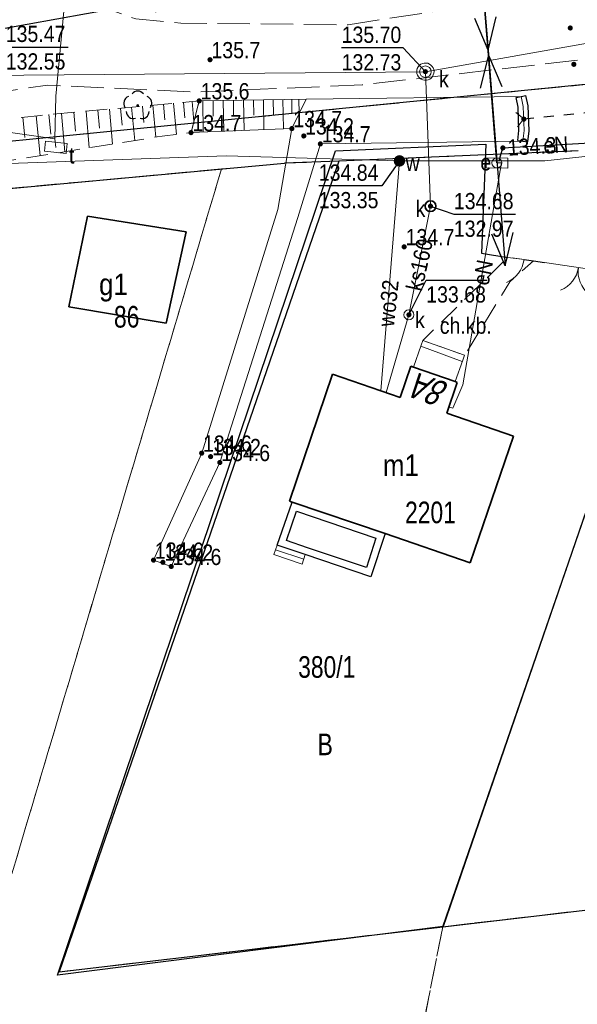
# Model space of a CAD drawing. Header units: metres. Extents: x 5548743 to 5556416, y 5707500 to 5714000.
# Tile 18 of 203: x 5551438 to 5551477, y 5711308 to 5711376. Entities that reach past the tile are written whole.
import ezdxf
from ezdxf.enums import TextEntityAlignment as Align

# ---------------------------------------------------------------- set-up
doc = ezdxf.new("R2010")
doc.units = ezdxf.units.M
doc.header["$MEASUREMENT"] = 0
for name, pattern in [('1.5_0.75', [2.25, 1.5, -0.75]), ('2.25_0.75', [3, 2.25, -0.75]), ('219-1000', [0]), ('otkz_1000', [1.4, 0.7, -0.7]), ('otob_1000', [0]), ('otof_1000', [0]), ('suep_nn_1000', [0])]:
    doc.linetypes.add(name, pattern=pattern)
doc.layers.get('0').update_dxf_attribs({"color": 2, "linetype": 'CONTINUOUS', "lineweight": 5})
for name, color, linetype in [('000 Inne (niezydentyfikowane)', 7, 'CONTINUOUS'), ('210-oznaczenie konturu użytku gruntowego', 7, 'CONTINUOUS'), ('211-numer działki ewidencyjnej', 7, 'CONTINUOUS'), ('217-kontur klasyfikacyjny', 7, 'CONTINUOUS'), ('218-kontur użytku gruntowego', 7, 'CONTINUOUS'), ('219-działka ewidencyjna', 7, 'CONTINUOUS'), ('238-Punkt adresowy budynku', 7, 'CONTINUOUS'), ('312-budynek ewidencyjny', 7, 'CONTINUOUS'), ('312-oznaczenie budynku ewidencyjnego', 7, 'CONTINUOUS'), ('312-oznaczenie budynku ewidencyjnego-Atr117', 7, 'CONTINUOUS'), ('352-schody', 7, 'CONTINUOUS'), ('brama', 7, 'CONTINUOUS'), ('chodnik', 7, 'CONTINUOUS'), ('chodnik-Atr17', 7, 'CONTINUOUS'), ('drzewo liściaste', 7, 'CONTINUOUS'), ('furtka', 7, 'CONTINUOUS'), ('jezdnia', 7, 'CONTINUOUS'), ('obudowa ochronna przewodu', 7, 'CONTINUOUS'), ('ogrodzenie trwałe', 7, 'CONTINUOUS'), ('pikieta naturalna', 7, 'CONTINUOUS'), ('pikieta naturalna-Atr2', 7, 'CONTINUOUS'), ('pikieta sztuczna', 7, 'CONTINUOUS'), ('przepust', 7, 'CONTINUOUS'), ('przewód elektroenergetyczny niskiego napięcia', 7, 'CONTINUOUS'), ('przewód elektroenergetyczny podziemny', 7, 'CONTINUOUS'), ('przewód elektroenergetyczny podziemny-Atr1', 7, 'CONTINUOUS'), ('przewód kanalizacyjny', 7, 'CONTINUOUS'), ('przewód kanalizacyjny-Atr1', 7, 'CONTINUOUS'), ('przewód telekomunikacyjny podziemny', 7, 'CONTINUOUS'), ('przewód wodociągowy', 7, 'CONTINUOUS'), ('przewód wodociągowy-Atr1', 7, 'CONTINUOUS'), ('rzedna', 7, 'CONTINUOUS'), ('rzedna-Atr2', 7, 'CONTINUOUS'), ('rzedna-Atr3', 7, 'CONTINUOUS'), ('rów przydrożny (poligon)', 7, 'CONTINUOUS'), ('skarpa nieumocniona', 7, 'CONTINUOUS'), ('skarpa umocniona', 7, 'CONTINUOUS'), ('studnia kanalizacyjna', 7, 'CONTINUOUS'), ('studnia kanalizacyjna-Atr17', 7, 'CONTINUOUS'), ('szafa elektroenergetyczna lub kontener', 7, 'CONTINUOUS'), ('szafa elektroenergetyczna lub kontener-Atr17', 7, 'CONTINUOUS'), ('szafa telekomunikacyjna lub kontener', 7, 'CONTINUOUS'), ('szafa telekomunikacyjna lub kontener-Atr17', 7, 'CONTINUOUS'), ('słup przewodów napowietrznych', 7, 'CONTINUOUS'), ('taras', 7, 'CONTINUOUS'), ('właz do komory lub kanału - okrągły', 7, 'CONTINUOUS'), ('właz do komory lub kanału - okrągły-Atr17', 7, 'CONTINUOUS'), ('zasuwa lub zawór', 7, 'CONTINUOUS'), ('zasuwa lub zawór-Atr17', 7, 'CONTINUOUS'), ('ściana oporowa (linia)', 7, 'CONTINUOUS')]:
    doc.layers.add(name, color=color, linetype=linetype)
doc.styles.get("Standard").update_dxf_attribs({"font": 'Working1250', "width": 0.75})
doc.linetypes.add('902-1000', pattern='A,5,0,[1,ksztalty.shx,S=1,R=0,X=0,Y=0],5', length=10)
doc.linetypes.add('otdn_1000', pattern='A,7,0,[21,ksztalty.shx,S=0.7,R=0,X=0,Y=0]', length=7)

# ---------------------------------------------------------------- blocks, each defined once
blk = doc.blocks.new('SUEP1')
at = {"color": 0, "linetype": 'Continuous'}
for p, q in [((7.5, 0), (5.25, 0.75)), ((22.5, 0), (20.25, 0.75)), ((0, 0), (7.5, 0)), ((7.5, 0), (5.25, -0.75)), ((7.5, 0), (22.5, 0)), ((22.5, 0), (20.25, -0.75))]:
    blk.add_line(p, q, dxfattribs=at)
blk = doc.blocks.new('PW01')
at = {"linetype": 'Continuous', "lineweight": 13}
h = blk.add_hatch(color=0, dxfattribs=at)
edge = h.paths.add_edge_path()
edge.add_arc((0, 0), 0.18, 0, 360)
blk = doc.blocks.new('US18')
at = {"color": 0, "linetype": 'Continuous', "lineweight": 13}
for p, q in [((-0.75, -0.35), (-0.75, 0.35)), ((-0.75, 0.35), (0.75, 0.35)), ((0.75, -0.35), (0.75, 0.35)), ((-0.75, -0.35), (0.75, -0.35))]:
    blk.add_line(p, q, dxfattribs=at)
blk = doc.blocks.new('US25')
at = {"linetype": 'Continuous', "lineweight": 13}
h = blk.add_hatch(color=0, dxfattribs=at)
edge = h.paths.add_edge_path()
edge.add_arc((0, 0), 0.4, 0, 360)
blk = doc.blocks.new('IB05')
at = {"color": 0, "linetype": 'Continuous', "lineweight": 13}
for q in [(0.495, 0.495), (0.495, -0.495)]:
    blk.add_line((0, 0), q, dxfattribs=at)
blk = doc.blocks.new('US22')
at = {"color": 0, "linetype": 'Continuous', "lineweight": 0}
blk.add_circle((0, 0), 0.4, dxfattribs=at)
blk = doc.blocks.new('US15')
at = {"color": 0, "linetype": 'Continuous', "lineweight": 13}
blk.add_circle((0, 0), 0.35, dxfattribs=at)
blk = doc.blocks.new('OK04')
at = {"color": 0, "linetype": 'Continuous', "lineweight": 0}
blk.add_arc((2, 0), 2, 120, 180, dxfattribs=at)
blk = doc.blocks.new('OK02')
at = {"color": 0, "linetype": 'Continuous', "lineweight": 0}
for centre, start, end in [((-2, 0), 0, 60), ((2, 0), 120, 180)]:
    blk.add_arc(centre, 2, start, end, dxfattribs=at)
blk = doc.blocks.new('US20')
at = {"color": 0, "linetype": 'Continuous', "lineweight": 13}
for p, q in [((-0.75, -0.35), (-0.75, 0.35)), ((-0.75, 0.35), (0.75, 0.35)), ((0.75, -0.35), (0.75, 0.35)), ((-0.75, -0.35), (0.75, -0.35))]:
    blk.add_line(p, q, dxfattribs=at)
blk = doc.blocks.new('OP021')
at = {"linetype": 'Continuous', "lineweight": 13}
h = blk.add_hatch(color=0, dxfattribs=at)
edge = h.paths.add_edge_path()
edge.add_arc((0, 0), 0.1, 0, 360)
at = {"color": 0, "linetype": 'Continuous', "lineweight": -3}
for centre, start, end in [((0, 0.5), 38.316, 141.684), ((-0.476, 0.154), 110.388, 213.756), ((0.476, 0.154), 326.244, 69.612), ((-0.294, -0.404), 182.272, 285.64), ((0.294, -0.404), 254.36, 357.728), ((0.294, -0.404), 254.36, 357.728)]:
    blk.add_arc(centre, 0.5, start, end, dxfattribs=at)

msp = doc.modelspace()

# ---------------------------------------------------------------- linework, layer by layer
at = {"layer": '000 Inne (niezydentyfikowane)', "color": 252, "linetype": 'Continuous', "lineweight": 18, "flags": 128}
for points in [[(5551445.27, 5711370.2), (5551445.38, 5711369.02)], [(5551446.04, 5711370.27), (5551446.25, 5711367.96)], [(5551446.79, 5711370.34), (5551446.89, 5711369.21)], [(5551447.52, 5711370.41), (5551447.72, 5711368.19)], [(5551448.24, 5711370.47), (5551448.34, 5711369.39)], [(5551448.95, 5711370.54), (5551449.15, 5711368.38)], [(5551449.64, 5711370.6), (5551449.73, 5711369.53)], [(5551450.23, 5711370.65), (5551450.36, 5711369.27)], [(5551450.97, 5711370.7), (5551451.01, 5711368.53)], [(5551451.69, 5711370.72), (5551451.7, 5711369.64)], [(5551452.4, 5711370.73), (5551452.43, 5711368.59)], [(5551453.1, 5711370.74), (5551453.12, 5711369.68)], [(5551453.8, 5711370.75), (5551453.84, 5711368.65)], [(5551454.5, 5711370.77), (5551454.52, 5711369.72)], [(5551455.19, 5711370.78), (5551455.22, 5711368.7)], [(5551455.87, 5711370.79), (5551455.89, 5711369.76)], [(5551456.53, 5711370.8), (5551456.57, 5711368.76)], [(5551457.15, 5711370.81), (5551457.17, 5711369.82)], [(5551457.65, 5711370.82), (5551457.67, 5711369.83)], [(5551438.49, 5711369.57), (5551438.63, 5711368.17)], [(5551439.4, 5711369.67), (5551439.68, 5711366.91)], [(5551440.29, 5711369.75), (5551440.42, 5711368.4)], [(5551441.17, 5711369.83), (5551441.41, 5711367.18)], [(5551442.03, 5711369.91), (5551442.15, 5711368.61)], [(5551442.87, 5711369.98), (5551443.1, 5711367.45)], [(5551443.69, 5711370.06), (5551443.8, 5711368.82)], [(5551444.49, 5711370.13), (5551444.71, 5711367.71)]]:
    msp.add_lwpolyline(points, dxfattribs=at)
at = {"layer": '217-kontur klasyfikacyjny', "color": 3, "linetype": '1.5_0.75', "lineweight": 18, "flags": 128}
for points in [[(5551441, 5711310.29), (5551460.43, 5711366.53)], [(5551456.64, 5711366.38), (5551452.27, 5711365.98)], [(5551460.43, 5711366.53), (5551456.64, 5711366.38)], [(5551452.27, 5711365.98), (5551430.49, 5711363.98)], [(5551437.35, 5711315.84), (5551452.27, 5711365.98)], [(5551452.27, 5711365.98), (5551437.35, 5711315.84)], [(5551494.29, 5711316.54), (5551467.64, 5711313.42)], [(5551467.64, 5711313.42), (5551441, 5711310.29)], [(5551457.61, 5711262.82), (5551467.64, 5711313.42)], [(5551467.64, 5711313.42), (5551457.61, 5711262.82)]]:
    msp.add_lwpolyline(points, dxfattribs=at)
at = {"layer": '218-kontur użytku gruntowego', "color": 70, "linetype": '1.5_0.75', "lineweight": 18, "flags": 128}
for points in [[(5551477.99, 5711371.88), (5551430.27, 5711367.18)], [(5551430.27, 5711367.18), (5551477.99, 5711371.88)], [(5551460.43, 5711366.53), (5551477.04, 5711367.24)], [(5551477.04, 5711367.24), (5551460.43, 5711366.53)], [(5551441, 5711310.29), (5551460.43, 5711366.53)], [(5551460.43, 5711366.53), (5551441, 5711310.29)], [(5551452.27, 5711365.98), (5551456.64, 5711366.38)], [(5551456.64, 5711366.38), (5551452.27, 5711365.98)], [(5551456.64, 5711366.38), (5551460.43, 5711366.53)], [(5551460.43, 5711366.53), (5551456.64, 5711366.38)], [(5551430.49, 5711363.98), (5551452.27, 5711365.98)], [(5551452.27, 5711365.98), (5551430.49, 5711363.98)], [(5551437.35, 5711315.84), (5551452.27, 5711365.98)], [(5551452.27, 5711365.98), (5551437.35, 5711315.84)], [(5551467.64, 5711313.42), (5551483.36, 5711358.89)], [(5551483.36, 5711358.89), (5551467.64, 5711313.42)], [(5551494.29, 5711316.54), (5551467.64, 5711313.42)], [(5551467.64, 5711313.42), (5551494.29, 5711316.54)], [(5551467.64, 5711313.42), (5551441, 5711310.29)], [(5551441, 5711310.29), (5551467.64, 5711313.42)], [(5551457.61, 5711262.82), (5551467.64, 5711313.42)], [(5551467.64, 5711313.42), (5551457.61, 5711262.82)]]:
    msp.add_lwpolyline(points, dxfattribs=at)
at = {"layer": '219-działka ewidencyjna', "color": 94, "linetype": '219-1000', "lineweight": 30, "flags": 128}
for points in [[(5551477.99, 5711371.88), (5551430.27, 5711367.18)], [(5551477.04, 5711367.24), (5551460.43, 5711366.53)], [(5551430.49, 5711363.98), (5551456.64, 5711366.38)], [(5551460.43, 5711366.53), (5551441, 5711310.29)], [(5551460.43, 5711366.53), (5551456.64, 5711366.38)], [(5551467.64, 5711313.42), (5551483.36, 5711358.89)], [(5551467.64, 5711313.42), (5551494.29, 5711316.54)], [(5551441, 5711310.29), (5551467.64, 5711313.42)]]:
    msp.add_lwpolyline(points, dxfattribs=at)
at = {"layer": '312-budynek ewidencyjny', "color": 252, "linetype": 'Continuous', "lineweight": 35, "flags": 128}
for points in [[(5551441.68, 5711356.42), (5551442.97, 5711362.7)], [(5551442.97, 5711362.7), (5551449.83, 5711361.62)], [(5551449.83, 5711361.62), (5551448.44, 5711355.29)], [(5551448.44, 5711355.29), (5551441.68, 5711356.42)], [(5551456.99, 5711342.94), (5551459.99, 5711351.75)], [(5551459.99, 5711351.75), (5551464.67, 5711350.14)], [(5551464.67, 5711350.14), (5551465.41, 5711352.3)], [(5551465.41, 5711352.3), (5551465.61, 5711352.24)], [(5551465.61, 5711352.24), (5551468.49, 5711351.23)], [(5551468.63, 5711351.18), (5551467.91, 5711349.04)], [(5551468.49, 5711351.23), (5551468.63, 5711351.18)], [(5551467.91, 5711349.04), (5551472.54, 5711347.45)], [(5551472.54, 5711347.45), (5551469.55, 5711338.67)], [(5551457.18, 5711342.88), (5551456.99, 5711342.94)], [(5551463.63, 5711340.69), (5551457.18, 5711342.88)], [(5551469.55, 5711338.67), (5551463.63, 5711340.69)]]:
    msp.add_lwpolyline(points, dxfattribs=at)
at = {"layer": '352-schody', "color": 252, "linetype": 'Continuous', "lineweight": 18, "flags": 128}
for points in [[(5551468.49, 5711351.23), (5551469.03, 5711352.73), (5551469.15, 5711353.06), (5551466.25, 5711354.09), (5551466.13, 5711353.76), (5551465.61, 5711352.24)], [(5551468.49, 5711351.23), (5551469.03, 5711352.73), (5551469.15, 5711353.06), (5551466.25, 5711354.09), (5551466.13, 5711353.76), (5551465.61, 5711352.24)], [(5551456.14, 5711339.89), (5551458.09, 5711339.24), (5551457.87, 5711338.57), (5551455.92, 5711339.23)], [(5551456.14, 5711339.89), (5551458.09, 5711339.24), (5551457.87, 5711338.57), (5551455.92, 5711339.23)]]:
    msp.add_lwpolyline(points, close=True, dxfattribs=at)
for points in [[(5551466.108, 5711353.696), (5551468.993, 5711352.626)], [(5551457.982, 5711338.912), (5551456.031, 5711339.562)]]:
    msp.add_lwpolyline(points, dxfattribs=at)
at = {"layer": 'brama', "color": 252, "linetype": 'otob_1000', "lineweight": 18, "flags": 128}
msp.add_lwpolyline([(5551479.4, 5711358.81), (5551474.71, 5711359.49)], dxfattribs=at)
at = {"layer": 'chodnik', "color": 252, "linetype": '1.5_0.75', "lineweight": 18, "flags": 128}
msp.add_lwpolyline([(5551473.94, 5711359.6), (5551473.28, 5711359.71), (5551472.16, 5711359.85), (5551466.25, 5711354.09), (5551469.15, 5711353.06), (5551472.29, 5711358.16)], close=True, dxfattribs=at)
at = {"layer": 'furtka', "color": 252, "linetype": 'otof_1000', "lineweight": 18, "flags": 128}
msp.add_lwpolyline([(5551473.28, 5711359.71), (5551472.16, 5711359.85)], dxfattribs=at)
at = {"layer": 'jezdnia', "color": 252, "linetype": '2.25_0.75', "lineweight": 18, "flags": 128}
msp.add_lwpolyline([(5551172.09, 5711540.78), (5551175.55, 5711541.48), (5551179.08, 5711541.81), (5551182.67, 5711541.28), (5551184.52, 5711540.66), (5551199.48, 5711533.25), (5551229.75, 5711519.43), (5551232.58, 5711518.54), (5551237.97, 5711517.08), (5551246, 5711516), (5551265.86, 5711515.51), (5551285.84, 5711514.34), (5551298.12, 5711510.6), (5551299.87, 5711510.1), (5551304.6, 5711507.06), (5551344.36, 5711475.83), (5551354.22, 5711468.39), (5551360.8, 5711464.06), (5551374.1, 5711456.68), (5551402.05, 5711446.48), (5551407.78, 5711444.12), (5551410.66, 5711442.85), (5551414.33, 5711440.51), (5551417.63, 5711437.78), (5551420.15, 5711433.54), (5551421.37, 5711431.1), (5551426.56, 5711417.26), (5551432.01, 5711390.13), (5551431.87, 5711377.29), (5551426.97, 5711372.97), (5551427.74, 5711369.97), (5551440.19, 5711371.8), (5551450.56, 5711371.32), (5551462.05, 5711371.81), (5551478.14, 5711373.67), (5551488.68, 5711375.38), (5551516.03, 5711380.25), (5551543.48, 5711385.9), (5551551.63, 5711387.01), (5551565.67, 5711387.79), (5551572.21, 5711387.75), (5551583.47, 5711386.8), (5551583.96, 5711391.49), (5551566.2, 5711392.76), (5551550.45, 5711392.17), (5551542.24, 5711391.21), (5551487.59, 5711380.11), (5551461.08, 5711375.98), (5551449.46, 5711376.1), (5551446.32, 5711376.39), (5551441.41, 5711378.14), (5551439.66, 5711379.88), (5551437.86, 5711383.43), (5551436.13, 5711391.22), (5551429.65, 5711420.76), (5551427.26, 5711427.87), (5551425.61, 5711431.8), (5551422.03, 5711437.63), (5551419.19, 5711441.14), (5551415.93, 5711444.01), (5551412.67, 5711446), (5551409.41, 5711447.67), (5551403.68, 5711450.03), (5551375.77, 5711460.32), (5551363.25, 5711467.22), (5551356.64, 5711471.51), (5551346.66, 5711478.8), (5551307.36, 5711510.62), (5551302.62, 5711513.66), (5551298.56, 5711514.88), (5551286.23, 5711518.17), (5551273.73, 5711520.21), (5551268.88, 5711520.25), (5551264.12, 5711520.29), (5551254.29, 5711520.53), (5551243.63, 5711521.23), (5551236.96, 5711522.3), (5551231.68, 5711523.72), (5551223.67, 5711526.93), (5551218.56, 5711529.25), (5551196.45, 5711540.28), (5551189.04, 5711543.29), (5551182.56, 5711546.16), (5551169.98, 5711545.84), (5551167.74, 5711545.19)], close=True, dxfattribs=at)
at = {"layer": 'obudowa ochronna przewodu', "color": 252, "linetype": 'Continuous', "lineweight": 25, "flags": 128}
msp.add_lwpolyline([(5551471.56, 5711366.56), (5551471.81, 5711367.44), (5551477.46, 5711367.76), (5551484.92, 5711368.94), (5551485.4, 5711368.52)], dxfattribs=at)
at = {"layer": 'ogrodzenie trwałe', "color": 252, "linetype": '902-1000', "lineweight": 25, "flags": 128}
for points in [[(5551479.4, 5711358.81), (5551483.07, 5711358.19), (5551467.67, 5711313.44), (5551440.89, 5711310.07), (5551460.2, 5711367.24), (5551470.63, 5711367.69), (5551470.33, 5711360.13), (5551472.16, 5711359.85)], [(5551473.28, 5711359.71), (5551473.94, 5711359.6), (5551474.71, 5711359.49)]]:
    msp.add_lwpolyline(points, dxfattribs=at)
at = {"layer": 'przepust', "color": 252, "linetype": 'otkz_1000', "lineweight": 25, "flags": 128}
msp.add_lwpolyline([(5551473.26, 5711369.45), (5551480.26, 5711370.16)], dxfattribs=at)
at = {"layer": 'przewód elektroenergetyczny niskiego napięcia', "color": 1, "linetype": 'suep_nn_1000', "lineweight": 18, "flags": 128}
for points in [[(5551427.6, 5711374), (5551470.19, 5711381.7)], [(5551470.19, 5711381.7), (5551471.4, 5711366.4)]]:
    msp.add_lwpolyline(points, dxfattribs=at)
at = {"layer": 'przewód elektroenergetyczny podziemny', "color": 1, "linetype": 'Continuous', "lineweight": 18, "flags": 128}
for points in [[(5551471.56, 5711366.56), (5551471.81, 5711367.44), (5551477.46, 5711367.76), (5551484.92, 5711368.94), (5551485.4, 5711368.52), (5551485.42, 5711368.37)], [(5551468.05, 5711349.48), (5551468.34, 5711349.38), (5551469.03, 5711351), (5551471.72, 5711366.4), (5551471.4, 5711366.4)]]:
    msp.add_lwpolyline(points, dxfattribs=at)
at = {"layer": 'przewód kanalizacyjny', "color": 34, "linetype": 'Continuous', "lineweight": 18, "flags": 128}
for points in [[(5551510.51, 5711380.54), (5551466.43, 5711372.73), (5551435.75, 5711372.47), (5551403.13, 5711365.18), (5551386.87, 5711353.9), (5551378.34, 5711342.61), (5551360.02, 5711315.37), (5551349.39, 5711293.3), (5551337.48, 5711270.98), (5551317.06, 5711241.17), (5551292.4, 5711207.7), (5551269.9, 5711177.23), (5551246.92, 5711144.84), (5551236.63, 5711132.92), (5551229.14, 5711126.06), (5551187.02, 5711069.24), (5551140.65, 5711040.02), (5551092.92, 5711013.04)], [(5551463.72, 5711350.47), (5551465.29, 5711355.87), (5551466.79, 5711363.4), (5551466.43, 5711372.73)]]:
    msp.add_lwpolyline(points, dxfattribs=at)
at = {"layer": 'przewód telekomunikacyjny podziemny', "color": 30, "linetype": 'Continuous', "lineweight": 18, "flags": 128}
for points in [[(5551373.99, 5711340.34), (5551378.61, 5711345.96), (5551382.6, 5711351.02), (5551387.8, 5711356.59), (5551391.98, 5711360.61), (5551398.25, 5711364.69), (5551402.69, 5711365.78), (5551409.81, 5711367.72), (5551417.78, 5711369.88), (5551423.97, 5711371.19), (5551427.7, 5711369.1), (5551430.84, 5711368.84), (5551433.57, 5711369.08), (5551440.7, 5711368.08), (5551440.78, 5711371.02), (5551441.51, 5711378.91)], [(5551440.7, 5711368.08), (5551440.78, 5711367.48)]]:
    msp.add_lwpolyline(points, dxfattribs=at)
at = {"layer": 'przewód wodociągowy', "color": 5, "linetype": 'Continuous', "lineweight": 18, "flags": 128}
for points in [[(5551297.99, 5711212.43), (5551302.08, 5711217.17), (5551325.99, 5711251.29), (5551340.88, 5711273.78), (5551347.58, 5711286.63), (5551356.72, 5711305.6), (5551364.26, 5711318.88), (5551378.16, 5711340.01), (5551385.93, 5711350), (5551394.23, 5711359.67), (5551403.87, 5711364.23), (5551418.78, 5711368.01), (5551428.42, 5711370.15), (5551428.83, 5711370.13), (5551431.66, 5711368.4), (5551434.87, 5711366.27), (5551452.61, 5711366.89), (5551464.63, 5711366.54), (5551474.72, 5711366.54), (5551484.79, 5711367.64)], [(5551464.63, 5711366.54), (5551463.33, 5711350.6)]]:
    msp.add_lwpolyline(points, dxfattribs=at)
at = {"layer": 'rzedna-Atr2', "color": 252, "flags": 128}
for points in [[(5551435.75, 5711372.47), (5551437.3, 5711374.44), (5551441.638, 5711374.44)], [(5551466.43, 5711372.73), (5551464.9, 5711374.38), (5551460.617, 5711374.38)], [(5551464.63, 5711366.54), (5551463.41, 5711364.82), (5551459.032, 5711364.82)], [(5551466.79, 5711363.4), (5551468.41, 5711362.84), (5551472.693, 5711362.84)], [(5551465.29, 5711355.87), (5551466.49, 5711358.28), (5551470.725, 5711358.28)]]:
    msp.add_lwpolyline(points, dxfattribs=at)
at = {"layer": 'rów przydrożny (poligon)', "color": 252, "linetype": 'Continuous', "lineweight": 18, "flags": 128}
msp.add_lwpolyline([(5551448.79, 5711338.41), (5551452.16, 5711345.62), (5551457.58, 5711362.61), (5551459.14, 5711367.72), (5551473.2, 5711367.91), (5551473.28, 5711368.64), (5551473.21, 5711370.31), (5551473.07, 5711371), (5551458.15, 5711370.83), (5551457.16, 5711368.78), (5551456.18, 5711363.18), (5551450.9, 5711346.27), (5551447.56, 5711338.85)], close=True, dxfattribs=at)
at = {"layer": 'skarpa nieumocniona', "color": 252, "linetype": '1.5_0.75', "lineweight": 18, "flags": 128}
msp.add_lwpolyline([(5551404.84, 5711359.77), (5551416.17, 5711362.22), (5551415.77, 5711363.38), (5551424.65, 5711366.02), (5551427.54, 5711366.85), (5551428.6, 5711364.36), (5551432.82, 5711365.81), (5551448.34, 5711368.29), (5551450.16, 5711368.5), (5551450.73, 5711370.7), (5551439.74, 5711369.7), (5551420.9, 5711367.8), (5551403.96, 5711362.47), (5551398.75, 5711359.81), (5551401.14, 5711357.28)], close=True, dxfattribs=at)
msp.add_lwpolyline([(5551404.84, 5711359.77), (5551416.17, 5711362.22), (5551415.77, 5711363.38), (5551424.65, 5711366.02), (5551427.54, 5711366.85), (5551428.6, 5711364.36), (5551432.82, 5711365.81), (5551448.34, 5711368.29), (5551450.16, 5711368.5), (5551450.73, 5711370.7), (5551439.74, 5711369.7), (5551420.9, 5711367.8), (5551403.96, 5711362.47), (5551398.75, 5711359.81), (5551401.14, 5711357.28)], close=True, dxfattribs=at)
at = {"layer": 'skarpa umocniona', "color": 252, "linetype": 'Continuous', "lineweight": 18, "flags": 128}
msp.add_lwpolyline([(5551457.16, 5711368.78), (5551458.15, 5711370.83), (5551450.73, 5711370.7), (5551450.16, 5711368.5)], close=True, dxfattribs=at)
msp.add_lwpolyline([(5551457.16, 5711368.78), (5551458.15, 5711370.83), (5551450.73, 5711370.7), (5551450.16, 5711368.5)], close=True, dxfattribs=at)
at = {"layer": 'studnia kanalizacyjna', "color": 34, "linetype": 'Continuous', "lineweight": 18, "flags": 128}
msp.add_lwpolyline([(5551467.03, 5711372.75), (5551467.02, 5711372.63), (5551466.98, 5711372.51), (5551466.93, 5711372.39), (5551466.84, 5711372.29), (5551466.74, 5711372.22), (5551466.63, 5711372.17), (5551466.5, 5711372.13), (5551466.38, 5711372.13), (5551466.25, 5711372.16), (5551466.14, 5711372.21), (5551466.04, 5711372.27), (5551465.95, 5711372.37), (5551465.88, 5711372.48), (5551465.84, 5711372.6), (5551465.83, 5711372.72), (5551465.84, 5711372.84), (5551465.87, 5711372.96), (5551465.93, 5711373.07), (5551466.02, 5711373.17), (5551466.12, 5711373.25), (5551466.22, 5711373.3), (5551466.35, 5711373.33), (5551466.47, 5711373.33), (5551466.6, 5711373.31), (5551466.72, 5711373.26), (5551466.82, 5711373.19), (5551466.91, 5711373.09), (5551466.97, 5711372.99), (5551467.01, 5711372.87)], close=True, dxfattribs=at)
at = {"layer": 'taras', "color": 252}
for p, q in [((5551456.14, 5711339.89), (5551457.18, 5711342.88)), ((5551457.18, 5711342.88), (5551463.63, 5711340.69)), ((5551456.779, 5711340.204), (5551457.489, 5711342.247)), ((5551457.489, 5711342.247), (5551463.001, 5711340.376)), ((5551458.249, 5711339.714), (5551456.779, 5711340.204)), ((5551463.001, 5711340.376), (5551462.332, 5711338.335)), ((5551463.63, 5711340.69), (5551462.65, 5711337.7)), ((5551458.09, 5711339.24), (5551456.14, 5711339.89)), ((5551462.332, 5711338.335), (5551458.249, 5711339.714)), ((5551462.65, 5711337.7), (5551458.09, 5711339.24))]:
    msp.add_line(p, q, dxfattribs=at)
at = {"layer": 'ściana oporowa (linia)', "color": 252, "linetype": 'Continuous'}
for p, q in [((5551472.727, 5711370.93), (5551473.07, 5711371)), ((5551473.07, 5711371), (5551473.413, 5711371.07)), ((5551472.852, 5711367.948), (5551473.2, 5711367.91)), ((5551473.2, 5711367.91), (5551473.548, 5711367.872))]:
    msp.add_line(p, q, dxfattribs=at)
at = {"layer": 'ściana oporowa (linia)', "color": 252}
for p, q in [((5551472.862, 5711370.268), (5551472.727, 5711370.93)), ((5551472.929, 5711368.652), (5551472.862, 5711370.268)), ((5551472.852, 5711367.948), (5551472.929, 5711368.652))]:
    msp.add_line(p, q, dxfattribs=at)
at = {"layer": 'ściana oporowa (linia)', "color": 252, "linetype": 'otdn_1000'}
for p, q in [((5551473.558, 5711370.352), (5551473.413, 5711371.07)), ((5551473.631, 5711368.628), (5551473.558, 5711370.352)), ((5551473.548, 5711367.872), (5551473.631, 5711368.628))]:
    msp.add_line(p, q, dxfattribs=at)

# ---------------------------------------------------------------- block references
at = {"layer": 'brama', "color": 252, "linetype": 'Continuous', "lineweight": 18, "rotation": 171.75}
msp.add_blockref('OK02', (5551477.055, 5711359.15), dxfattribs=at)
at = {"layer": 'drzewo liściaste', "color": 3, "linetype": 'Continuous', "lineweight": 18}
msp.add_blockref('OP021', (5551446.46, 5711370.38), dxfattribs=at)
at = {"layer": 'furtka', "color": 252, "linetype": 'Continuous', "lineweight": 18, "rotation": 172.875}
msp.add_blockref('OK04', (5551473.28, 5711359.71), dxfattribs=at)
at = {"layer": 'pikieta naturalna', "color": 252, "linetype": 'Continuous', "lineweight": 13}
for p in [(5551476.49, 5711375.76), (5551451.48, 5711373.56), (5551476.74, 5711373.24), (5551450.73, 5711370.7), (5551457.16, 5711368.78), (5551450.16, 5711368.5), (5551457.99, 5711368.27), (5551459.14, 5711367.72), (5551464.96, 5711360.58), (5551450.9, 5711346.27), (5551451.52, 5711346.03), (5551452.16, 5711345.62), (5551447.56, 5711338.85), (5551448.21, 5711338.7), (5551448.79, 5711338.41)]:
    msp.add_blockref('PW01', p, dxfattribs=at)
at = {"layer": 'pikieta sztuczna', "color": 252, "linetype": 'Continuous', "lineweight": 13}
msp.add_blockref('PW01', (5551473.27, 5711369.44), dxfattribs=at)
at = {"layer": 'przepust', "color": 252, "linetype": 'Continuous', "lineweight": 25, "rotation": 185.7919999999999}
msp.add_blockref('IB05', (5551473.26, 5711369.45), dxfattribs=at)
at = {"layer": 'przewód elektroenergetyczny niskiego napięcia', "color": 1, "linetype": 'Continuous', "lineweight": 18}
for p, rotation in [((5551471.4, 5711366.4), 94.522), ((5551470.19, 5711381.7), 274.522), ((5551427.6, 5711374), 10.248)]:
    msp.add_blockref('SUEP1', p, dxfattribs=dict(at, rotation=rotation))
at = {"layer": 'rzedna', "color": 34, "linetype": 'Continuous', "lineweight": 18}
for p in [(5551466.43, 5711372.73), (5551466.79, 5711363.4), (5551465.29, 5711355.87)]:
    msp.add_blockref('PW01', p, dxfattribs=at)
at = {"layer": 'rzedna', "color": 1, "linetype": 'Continuous', "lineweight": 18}
msp.add_blockref('PW01', (5551471.81, 5711367.44), dxfattribs=at)
at = {"layer": 'rzedna', "color": 5, "linetype": 'Continuous', "lineweight": 18}
msp.add_blockref('PW01', (5551464.63, 5711366.54), dxfattribs=at)
at = {"layer": 'studnia kanalizacyjna', "color": 34, "linetype": 'Continuous', "lineweight": 18}
for p in [(5551466.79, 5711363.4), (5551465.29, 5711355.87)]:
    msp.add_blockref('US15', p, dxfattribs=at)
at = {"layer": 'szafa elektroenergetyczna lub kontener', "color": 1, "linetype": 'Continuous', "lineweight": 18, "rotation": 359.333}
msp.add_blockref('US18', (5551471.4, 5711366.4), dxfattribs=at)
at = {"layer": 'szafa telekomunikacyjna lub kontener', "color": 30, "linetype": 'Continuous', "lineweight": 18, "rotation": 354.181}
msp.add_blockref('US20', (5551440.78, 5711367.48), dxfattribs=at)
at = {"layer": 'słup przewodów napowietrznych', "color": 252, "linetype": 'Continuous', "lineweight": 18}
msp.add_blockref('US15', (5551471.4, 5711366.4), dxfattribs=at)
at = {"layer": 'właz do komory lub kanału - okrągły', "color": 252, "linetype": 'Continuous', "lineweight": 18}
for p in [(5551466.43, 5711372.73), (5551466.79, 5711363.4)]:
    msp.add_blockref('US22', p, dxfattribs=at)
at = {"layer": 'zasuwa lub zawór', "color": 5, "linetype": 'Continuous', "lineweight": 18}
msp.add_blockref('US25', (5551464.63, 5711366.54), dxfattribs=at)

# ---------------------------------------------------------------- texts
at = {"layer": '210-oznaczenie konturu użytku gruntowego', "color": 70, "linetype": 'Continuous', "lineweight": 18, "width": 0.79}
msp.add_text('B', height=1.5, dxfattribs=at).set_placement((5551458.95, 5711325.32))
at = {"layer": '211-numer działki ewidencyjnej', "color": 94, "linetype": 'Continuous', "lineweight": 30, "width": 0.79}
msp.add_text('380/1', height=1.5, dxfattribs=at).set_placement((5551457.6, 5711332.19), align=Align.TOP_LEFT)
at = {"layer": '238-Punkt adresowy budynku', "color": 252, "linetype": 'Continuous', "lineweight": 18, "oblique": 15, "width": 0.79}
msp.add_text('8A', height=1.8, rotation=160.669, dxfattribs=at).set_placement((5551467.08, 5711351.46), align=Align.CENTER)
at = {"layer": '312-oznaczenie budynku ewidencyjnego', "color": 252, "linetype": 'Continuous', "lineweight": 18, "width": 0.79}
msp.add_text('86', height=1.5, dxfattribs=at).set_placement((5551444.81, 5711356.48), align=Align.TOP_LEFT)
msp.add_text('2201', height=1.5, dxfattribs=at).set_placement((5551465.02, 5711341.41))
at = {"layer": '312-oznaczenie budynku ewidencyjnego-Atr117', "color": 252, "width": 0.9}
for s, p in [('g1', (5551444.78, 5711357.98)), ('m1', (5551464.73, 5711345.43))]:
    msp.add_text(s, height=1.5, dxfattribs=at).set_placement(p, align=Align.MIDDLE_CENTER)
at = {"layer": 'chodnik-Atr17', "color": 252, "width": 0.9}
msp.add_text('ch.kb.', height=1.125, dxfattribs=at).set_placement((5551467.43, 5711354.55))
at = {"layer": 'pikieta naturalna-Atr2', "color": 252, "width": 0.9}
for s, p in [('135.7', (5551451.58, 5711373.66)), ('135.6', (5551450.83, 5711370.81)), ('134.7', (5551450.26, 5711368.6)), ('134.7', (5551457.26, 5711368.88)), ('134.2', (5551458.08, 5711368.37)), ('134.7', (5551459.24, 5711367.83)), ('134.7', (5551465.06, 5711360.69)), ('134.6', (5551450.99, 5711346.37)), ('134.2', (5551451.62, 5711346.13)), ('134.6', (5551452.26, 5711345.72)), ('134.6', (5551447.65, 5711338.95)), ('134.2', (5551448.31, 5711338.81)), ('134.6', (5551448.88, 5711338.51))]:
    msp.add_text(s, height=1.125, dxfattribs=at).set_placement(p)
at = {"layer": 'przewód elektroenergetyczny podziemny-Atr1', "color": 1, "width": 0.9}
for rotation, p in [(3.241, (5551474.62, 5711367.6)), (78.747, (5551470.25, 5711357.95))]:
    msp.add_text('eN', height=1.125, rotation=rotation, dxfattribs=at).set_placement(p, align=Align.MIDDLE_LEFT)
at = {"layer": 'przewód kanalizacyjny-Atr1', "color": 34, "width": 0.9}
msp.add_text('ks160', height=1.125, rotation=77.431, dxfattribs=at).set_placement((5551465.63, 5711357.57), align=Align.MIDDLE_LEFT)
at = {"layer": 'przewód wodociągowy-Atr1', "color": 5, "width": 0.9}
msp.add_text('wo32', height=1.125, rotation=84.04, dxfattribs=at).set_placement((5551463.69, 5711355.06), align=Align.MIDDLE_LEFT)
at = {"layer": 'rzedna-Atr2', "color": 34, "width": 0.9}
for s, p in [('135.47', (5551437.3, 5711374.451)), ('135.70', (5551460.617, 5711374.391)), ('134.68', (5551468.41, 5711362.851))]:
    msp.add_text(s, height=1.125, dxfattribs=at).set_placement(p, align=Align.BOTTOM_LEFT)
at = {"layer": 'rzedna-Atr2', "color": 1, "width": 0.9}
msp.add_text('134.3', height=1.125, rotation=3.241, dxfattribs=at).set_placement((5551472.15, 5711367.46), align=Align.MIDDLE_LEFT)
at = {"layer": 'rzedna-Atr2', "color": 5, "width": 0.9}
msp.add_text('134.84', height=1.125, dxfattribs=at).set_placement((5551459.032, 5711364.831), align=Align.BOTTOM_LEFT)
at = {"layer": 'rzedna-Atr3', "color": 34, "width": 0.9}
for s, p in [('132.55', (5551437.3, 5711372.539)), ('132.73', (5551460.617, 5711372.479)), ('132.97', (5551468.41, 5711360.939)), ('133.68', (5551466.49, 5711356.379))]:
    msp.add_text(s, height=1.125, dxfattribs=at).set_placement(p, align=Align.BOTTOM_LEFT)
at = {"layer": 'rzedna-Atr3', "color": 5, "width": 0.9}
msp.add_text('133.35', height=1.125, dxfattribs=at).set_placement((5551459.032, 5711362.919), align=Align.BOTTOM_LEFT)
at = {"layer": 'studnia kanalizacyjna-Atr17', "color": 34, "width": 0.9}
msp.add_text('k', height=1.125, dxfattribs=at).set_placement((5551465.72, 5711354.94))
at = {"layer": 'szafa elektroenergetyczna lub kontener-Atr17', "color": 1, "width": 0.9}
msp.add_text('e', height=1.125, dxfattribs=at).set_placement((5551470.25, 5711365.88))
at = {"layer": 'szafa telekomunikacyjna lub kontener-Atr17', "color": 30, "width": 0.9}
msp.add_text('t', height=1.125, dxfattribs=at).set_placement((5551441.69, 5711366.36))
at = {"layer": 'właz do komory lub kanału - okrągły-Atr17', "color": 252, "width": 0.9}
for p in [(5551467.38, 5711371.65), (5551465.75, 5711362.66)]:
    msp.add_text('k', height=1.125, dxfattribs=at).set_placement(p)
at = {"layer": 'zasuwa lub zawór-Atr17', "color": 5, "width": 0.9}
msp.add_text('w', height=1.125, dxfattribs=at).set_placement((5551465.06, 5711365.85))

doc.saveas('drawing.dxf')
